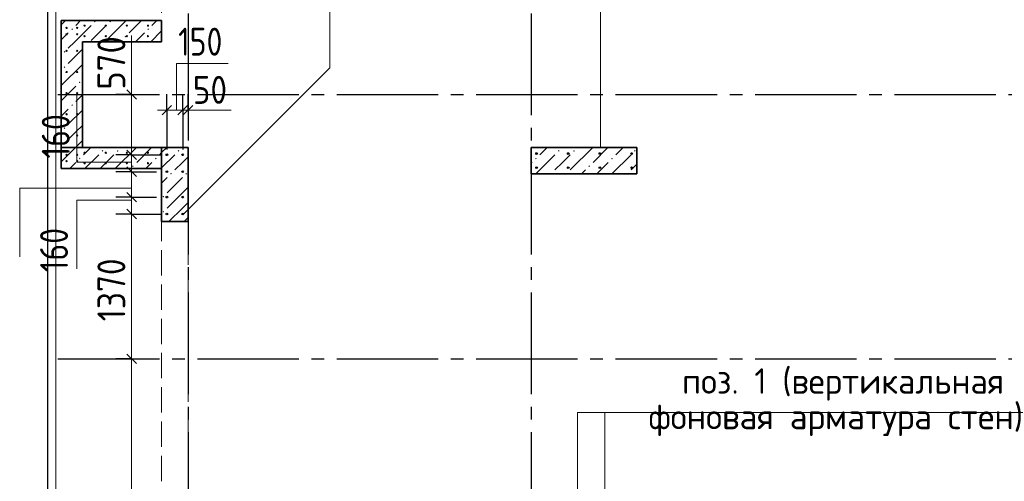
# Model space of a CAD drawing. Header units: millimetres. Extents: x 0 to 21000, y 0 to 14850.
# Tile 4 of 17: x 3196 to 7081, y 6543 to 8363. Entities that reach past the tile are written whole.
import ezdxf

# ---------------------------------------------------------------- set-up
doc = ezdxf.new("R2010")
doc.units = ezdxf.units.MM
doc.linetypes.add('______2', pattern=[135, 100, -35])
doc.linetypes.add('______5', pattern=[550, 400, -50, 50, -50])
for name, color, linetype, lineweight in [('Standard', 7, 'Continuous', 25), ('Выпуски арматуры Г-обр.', 7, 'Continuous', 25), ('Позиционная метка линия выноска', 7, 'Continuous', 13), ('Примечания', 7, 'Continuous', 13), ('Размерная линия_ общее', 7, 'Continuous', 13), ('Стена фоновая арматура Х1', 7, 'Continuous', 25)]:
    doc.layers.add(name, color=color, linetype=linetype, lineweight=lineweight)
for name, color, linetype, lineweight, true_color in [('ЖБ Пилон', 7, '______2', 25, 0xa0a0a0), ('ЖБ Стена верхний уровень', 7, '______2', 25, 0xa0a0a0), ('Оси', 7, '______5', 13, 0x656565)]:
    doc.layers.add(name, color=color, linetype=linetype, lineweight=lineweight, true_color=true_color)
doc.styles.add('ISOCPEUR', font='txt')

msp = doc.modelspace()

# ---------------------------------------------------------------- hatches: boundary and pattern name
at = {"layer": 'ЖБ Пилон', "linetype": 'Continuous', "lineweight": 18, "transparency": 33554687}
for points in [[(3819.9, 7845.5), (3823.2, 7848.8), (3826.4, 7845.5), (3823.2, 7842.3)], [(5319.9, 7845.5), (5323.2, 7848.8), (5326.4, 7845.5), (5323.2, 7842.3)], [(5379.9, 7845.5), (5383.2, 7848.8), (5386.4, 7845.5), (5383.2, 7842.3)], [(5619.9, 7845.5), (5623.2, 7848.8), (5626.4, 7845.5), (5623.2, 7842.3)], [(5229.9, 7815.5), (5233.2, 7818.8), (5236.4, 7815.5), (5233.2, 7812.3)], [(5529.9, 7815.5), (5533.2, 7818.8), (5536.4, 7815.5), (5533.2, 7812.3)], [(5439.9, 7785.5), (5443.2, 7788.8), (5446.4, 7785.5), (5443.2, 7782.3)], [(3789.9, 7755.5), (3793.2, 7758.8), (3796.4, 7755.5), (3793.2, 7752.3)], [(3849.9, 7755.5), (3853.2, 7758.8), (3856.4, 7755.5), (3853.2, 7752.3)], [(5289.9, 7755.5), (5293.2, 7758.8), (5296.4, 7755.5), (5296, 7755.2), (5290.3, 7755.2)], [(5349.9, 7755.5), (5353.2, 7758.8), (5356.4, 7755.5), (5356, 7755.2), (5350.3, 7755.2)], [(5589.9, 7755.5), (5593.2, 7758.8), (5596.4, 7755.5), (5596, 7755.2), (5590.3, 7755.2)], [(3759.9, 7665.5), (3763.2, 7668.8), (3766.4, 7665.5), (3763.2, 7662.3)], [(3759.9, 7605.5), (3763.2, 7608.8), (3766.4, 7605.5), (3763.2, 7602.3)]]:
    msp.add_hatch(color=7, dxfattribs=at).paths.add_polyline_path(points, flags=16)
at = {"layer": 'ЖБ Стена верхний уровень', "linetype": 'Continuous', "lineweight": 18, "transparency": 33554687}
for points in [[(3489.9, 8355.5), (3493.2, 8358.8), (3496.4, 8355.5), (3493.2, 8352.3)], [(3549.9, 8355.5), (3553.2, 8358.8), (3556.4, 8355.5), (3553.2, 8352.3)], [(3399.9, 8325.5), (3403.2, 8328.8), (3406.4, 8325.5), (3403.2, 8322.3)], [(3699.9, 8325.5), (3703.2, 8328.8), (3706.4, 8325.5), (3703.2, 8322.3)], [(3609.9, 8295.5), (3613.2, 8298.8), (3616.4, 8295.5), (3613.2, 8292.3)], [(3369.9, 8235.5), (3373.2, 8238.8), (3376.4, 8235.5), (3373.2, 8232.3)], [(3369.9, 8175.5), (3373.2, 8178.8), (3376.4, 8175.5), (3373.2, 8172.3)], [(3429.9, 8115.5), (3433.2, 8118.8), (3436.4, 8115.5), (3433.2, 8112.3)], [(3399.9, 8025.5), (3403.2, 8028.8), (3406.4, 8025.5), (3403.2, 8022.3)], [(3369.9, 7935.5), (3373.2, 7938.8), (3376.4, 7935.5), (3373.2, 7932.3)], [(3369.9, 7875.5), (3373.2, 7878.8), (3376.4, 7875.5), (3373.2, 7872.3)], [(3519.9, 7845.5), (3523.2, 7848.8), (3526.4, 7845.5), (3523.2, 7842.3)], [(3579.9, 7845.5), (3583.2, 7848.8), (3586.4, 7845.5), (3583.2, 7842.3)], [(3429.9, 7815.5), (3433.2, 7818.8), (3436.4, 7815.5), (3433.2, 7812.3)], [(3729.9, 7815.5), (3733.2, 7818.8), (3736.4, 7815.5), (3733.2, 7812.3)], [(3639.9, 7785.5), (3643.2, 7788.8), (3646.4, 7785.5), (3643.2, 7782.3)]]:
    msp.add_hatch(color=7, dxfattribs=at).paths.add_polyline_path(points, flags=16)

# ---------------------------------------------------------------- linework, layer by layer
at = {"layer": 'Standard', "color": 254, "linetype": 'Continuous', "lineweight": -3, "true_color": 0xc4c4ff, "transparency": 33554687}
for points in [[(3305.8, 3934), (17165.3, 3934), (17165.3, 13928.8), (3305.8, 13928.8), (3305.8, 3934)], [(3305.8, 2400.7), (17165.3, 2400.7), (17165.3, 12395.5), (3305.8, 12395.5), (3305.8, 2400.7)], [(3305.8, 2400.7), (17165.3, 2400.7), (17165.3, 12395.5), (3305.8, 12395.5), (3305.8, 2400.7)]]:
    msp.add_lwpolyline(points, dxfattribs=at)
at = {"layer": 'Standard', "color": 251, "linetype": 'Continuous', "lineweight": 18, "true_color": 0x656565, "transparency": 33554687}
msp.add_lwpolyline([(3339.6, 4284.3), (16756.3, 4284.3), (16756.3, 13609.3), (3339.6, 13609.3), (3339.6, 4284.3)], dxfattribs=at)
at = {"layer": 'Выпуски арматуры Г-обр.', "color": 253, "linetype": 'Continuous', "lineweight": 25, "true_color": 0xa0a0a0, "transparency": 33554687}
for centre in [(3777.1, 7830.2), (3839.6, 7830.2), (3777.1, 7763.5), (3839.6, 7763.5), (3777.1, 7663.5), (3839.6, 7663.5), (3777.1, 7596.8), (3839.6, 7596.8)]:
    msp.add_circle(centre, 3.33, dxfattribs=at)
at = {"layer": 'Выпуски арматуры Г-обр.', "color": 7, "linetype": 'Continuous', "lineweight": 25, "transparency": 33554687}
for centre in [(3777.1, 7830.2), (3839.6, 7830.2), (3777.1, 7763.5), (3777.1, 7763.5), (3839.6, 7763.5), (3839.6, 7763.5), (3777.1, 7663.5), (3777.1, 7663.5), (3839.6, 7663.5), (3839.6, 7663.5), (3777.1, 7596.8), (3839.6, 7596.8)]:
    msp.add_circle(centre, 3.33, dxfattribs=at)
at = {"layer": 'ЖБ Пилон', "color": 7, "linetype": 'Continuous', "lineweight": 35, "transparency": 33554687}
for p, q in [((3860.5, 7859.3), (3756.3, 7859.3)), ((3756.3, 7859.3), (3756.3, 7567.7)), ((3860.5, 7567.7), (3860.5, 7859.3)), ((5631.3, 7859.3), (5214.6, 7859.3)), ((5214.6, 7859.3), (5214.6, 7755.2)), ((5631.3, 7755.2), (5631.3, 7859.3)), ((5214.6, 7755.2), (5631.3, 7755.2)), ((3756.3, 7567.7), (3860.5, 7567.7))]:
    msp.add_line(p, q, dxfattribs=at)
at = {"layer": 'ЖБ Пилон', "color": 9, "linetype": 'Continuous', "lineweight": 18, "true_color": 0xc7c7c7, "transparency": 33554687}
for p, q in [((3776.9, 7859.3), (3756.3, 7838.7)), ((5216.9, 7859.3), (5214.6, 7857)), ((5276.9, 7859.3), (5248.2, 7830.5)), ((5456.9, 7859.3), (5368.2, 7770.5)), ((5516.9, 7859.3), (5458.2, 7800.5)), ((5576.9, 7859.3), (5548.2, 7830.5)), ((3808.2, 7830.5), (3756.3, 7778.7)), ((3838.2, 7800.5), (3860.5, 7822.8)), ((5308.2, 7830.5), (5232.8, 7755.2)), ((5338.2, 7800.5), (5368.2, 7830.5)), ((5608.2, 7830.5), (5532.8, 7755.2)), ((3808.2, 7770.5), (3838.2, 7800.5)), ((5218.2, 7800.5), (5214.6, 7797)), ((5308.2, 7770.5), (5338.2, 7800.5)), ((5412.8, 7755.2), (5428.2, 7770.5)), ((5518.2, 7800.5), (5472.8, 7755.2)), ((5608.2, 7770.5), (5631.3, 7793.7)), ((3778.2, 7740.5), (3756.3, 7718.7)), ((3838.2, 7740.5), (3778.2, 7680.5)), ((3838.2, 7680.5), (3860.5, 7702.8)), ((3838.2, 7680.5), (3778.2, 7620.5)), ((3838.2, 7620.5), (3785.3, 7567.7)), ((3860.5, 7642.8), (3838.2, 7620.5)), ((3860.5, 7582.8), (3845.3, 7567.7))]:
    msp.add_line(p, q, dxfattribs=at)
at = {"layer": 'ЖБ Пилон', "color": 250, "linetype": '______2', "lineweight": 13, "true_color": 0x3b3b3b, "transparency": 33554687}
for p, q in [((5631.3, 7859.3), (5214.6, 7859.3)), ((5214.6, 7859.3), (5214.6, 7755.2)), ((5631.3, 7755.2), (5631.3, 7859.3)), ((5214.6, 7755.2), (5631.3, 7755.2))]:
    msp.add_line(p, q, dxfattribs=at)
at = {"layer": 'ЖБ Стена верхний уровень', "color": 250, "linetype": '______2', "lineweight": 13, "true_color": 0x3b3b3b, "transparency": 33554687}
for p, q in [((3756.3, 13484.3), (3756.3, 8359.3)), ((3860.5, 8276), (3860.5, 13484.3)), ((3756.3, 8359.3), (3360.5, 8359.3)), ((3360.5, 8359.3), (3360.5, 8276)), ((3360.5, 8276), (3360.5, 7859.3)), ((3443.8, 7859.3), (3443.8, 8276)), ((3443.8, 8276), (3756.3, 8276)), ((3360.5, 7859.3), (3443.8, 7859.3)), ((3756.3, 7859.3), (3360.5, 7859.3)), ((3360.5, 7859.3), (3360.5, 7776)), ((3756.3, 7859.3), (3756.3, 4296.8)), ((3756.3, 7776), (3756.3, 7859.3)), ((3860.5, 5776), (3860.5, 7859.3)), ((3360.5, 7776), (3756.3, 7776))]:
    msp.add_line(p, q, dxfattribs=at)
at = {"layer": 'ЖБ Стена верхний уровень', "color": 7, "linetype": 'Continuous', "lineweight": 35, "transparency": 33554687}
for p, q in [((3756.3, 8359.3), (3360.5, 8359.3)), ((3360.5, 8359.3), (3360.5, 8276)), ((3756.3, 8276), (3756.3, 8359.3)), ((3360.5, 8276), (3360.5, 7859.3)), ((3443.8, 7859.3), (3443.8, 8276)), ((3443.8, 8276), (3756.3, 8276)), ((3360.5, 7859.3), (3443.8, 7859.3)), ((3756.3, 7859.3), (3360.5, 7859.3)), ((3360.5, 7859.3), (3360.5, 7776)), ((3756.3, 7776), (3756.3, 7859.3)), ((3360.5, 7776), (3756.3, 7776))]:
    msp.add_line(p, q, dxfattribs=at)
at = {"layer": 'ЖБ Стена верхний уровень', "color": 9, "linetype": 'Continuous', "lineweight": 18, "true_color": 0xc7c7c7, "transparency": 33554687}
for p, q in [((3376.9, 8359.3), (3360.5, 8342.8)), ((3436.9, 8359.3), (3418.2, 8340.5)), ((3538.2, 8280.5), (3616.9, 8359.3)), ((3676.9, 8359.3), (3628.2, 8310.5)), ((3736.9, 8359.3), (3718.2, 8340.5)), ((3478.2, 8340.5), (3413.6, 8276)), ((3538.2, 8340.5), (3478.2, 8280.5)), ((3756.3, 8318.7), (3713.6, 8276)), ((3360.5, 8282.8), (3388.2, 8310.5)), ((3413.6, 8276), (3388.2, 8250.5)), ((3538.2, 8280.5), (3533.6, 8276)), ((3598.2, 8280.5), (3593.6, 8276)), ((3653.6, 8276), (3688.2, 8310.5)), ((3418.2, 8220.5), (3443.8, 8246.2)), ((3388.2, 8190.5), (3418.2, 8220.5)), ((3443.8, 8186.2), (3360.5, 8102.8)), ((3418.2, 8100.5), (3360.5, 8042.8)), ((3443.8, 8066.2), (3418.2, 8040.5)), ((3360.5, 7982.8), (3388.2, 8010.5)), ((3443.8, 8006.2), (3388.2, 7950.5)), ((3418.2, 7920.5), (3443.8, 7946.2)), ((3388.2, 7890.5), (3418.2, 7920.5)), ((3443.8, 7886.2), (3416.9, 7859.3)), ((3416.9, 7859.3), (3360.5, 7802.8)), ((3476.9, 7859.3), (3448.2, 7830.5)), ((3656.9, 7859.3), (3573.6, 7776)), ((3716.9, 7859.3), (3658.2, 7800.5)), ((3508.2, 7830.5), (3453.6, 7776)), ((3538.2, 7800.5), (3568.2, 7830.5)), ((3756.3, 7838.7), (3748.2, 7830.5)), ((3418.2, 7800.5), (3393.6, 7776)), ((3513.6, 7776), (3538.2, 7800.5)), ((3718.2, 7800.5), (3693.6, 7776)), ((3756.3, 7778.7), (3753.6, 7776))]:
    msp.add_line(p, q, dxfattribs=at)
at = {"layer": 'Оси', "color": 8, "linetype": '______5', "lineweight": -3, "transparency": 33554687}
for p, q in [((3860.5, 13887.1), (3860.5, 3478)), ((5214.6, 13887.1), (5214.6, 3478)), ((3347.4, 8067.7), (17905.7, 8067.7)), ((3347.4, 7026), (17905.7, 7026))]:
    msp.add_line(p, q, dxfattribs=at)
at = {"layer": 'Позиционная метка линия выноска', "color": 7, "linetype": 'Continuous', "lineweight": 18, "transparency": 33554687}
for p, q in [((3360.5, 7776), (3360.5, 8359.3)), ((3360.5, 8359.3), (3493.8, 8359.3)), ((3360.5, 7776), (3360.5, 8359.3)), ((3360.5, 8359.3), (3493.8, 8359.3)), ((3756.3, 8359.3), (3485.5, 8359.3)), ((3756.3, 8359.3), (3485.5, 8359.3)), ((3756.3, 8276), (3443.8, 8276)), ((3443.8, 8276), (3443.8, 7859.3)), ((3756.3, 8276), (3443.8, 8276)), ((3443.8, 8276), (3443.8, 7859.3)), ((3443.8, 7859.3), (3756.3, 7859.3)), ((3443.8, 7859.3), (3756.3, 7859.3)), ((3756.3, 7776), (3360.5, 7776)), ((3756.3, 7776), (3360.5, 7776))]:
    msp.add_line(p, q, dxfattribs=at)
at = {"layer": 'Позиционная метка линия выноска', "color": 7, "linetype": 'Continuous', "lineweight": 13, "transparency": 33554687}
msp.add_lwpolyline([(3843, 7596.8), (4419.4, 8173.2), (4419.4, 10210.7)], dxfattribs=at)
at = {"layer": 'Примечания', "color": 7, "linetype": 'Continuous', "lineweight": 13, "transparency": 33554687}
for p, q in [((5488, 8502.4), (5488, 7859.3)), ((3638.1, 8067.7), (3638.1, 8301)), ((3638.1, 7830.2), (3638.1, 8059.3)), ((3860.5, 8006.1), (4031.3, 8006.1)), ((3638.1, 7596.8), (3638.1, 7371.8))]:
    msp.add_line(p, q, dxfattribs=at)
for points in [[(3814.6, 8006.1), (3814.6, 8189.5), (4018.8, 8189.5)], [(3638.1, 7801.8), (3421.4, 7801.8), (3421.4, 8072.7)], [(3638.1, 7698.9), (3196.4, 7698.9), (3196.4, 7428.1)], [(3638.1, 7651), (3421.4, 7651), (3421.4, 7380.2)], [(7270, 6814.8), (5397.1, 6814.8), (5397.1, 5755.2)], [(6506.3, 4781.5), (5505.5, 5567.8), (5505.5, 6814.8)]]:
    msp.add_lwpolyline(points, dxfattribs=at)
at = {"layer": 'Размерная линия_ общее', "color": 7, "linetype": 'Continuous', "lineweight": 25, "transparency": 33554687}
for p, q in [((3656.8, 8048.9), (3619.3, 8086.4)), ((3758.4, 7987.4), (3795.9, 8024.9)), ((3820.9, 7987.4), (3858.4, 8024.9)), ((3841.7, 7987.4), (3879.2, 8024.9)), ((3656.8, 7811.4), (3619.3, 7848.9)), ((3656.8, 7744.7), (3619.3, 7782.2)), ((3656.8, 7644.7), (3619.3, 7682.2)), ((3656.8, 7578.1), (3619.3, 7615.6)), ((3656.8, 7007.2), (3619.3, 7044.7)), ((3656.8, 7007.2), (3619.3, 7044.7))]:
    msp.add_line(p, q, dxfattribs=at)
at = {"layer": 'Размерная линия_ общее', "color": 7, "linetype": 'Continuous', "lineweight": 13, "transparency": 33554687}
for p, q in [((3638.1, 8067.7), (3638.1, 8105.2)), ((3638.1, 7830.2), (3638.1, 8067.7)), ((3777.1, 8006.1), (3739.6, 8006.1)), ((3777.1, 8006.1), (3839.6, 8006.1)), ((3839.6, 8006.1), (3860.5, 8006.1)), ((3860.5, 8006.1), (3898, 8006.1)), ((3638.1, 7763.5), (3638.1, 7830.2)), ((3638.1, 7663.5), (3638.1, 7763.5)), ((3638.1, 7596.8), (3638.1, 7663.5)), ((3638.1, 7026), (3638.1, 7063.5)), ((3638.1, 7026), (3638.1, 6988.5))]:
    msp.add_line(p, q, dxfattribs=at)
at = {"layer": 'Размерная линия_ общее', "color": 7, "linetype": 'Continuous', "lineweight": -3, "transparency": 33554687}
for p, q in [((3638.1, 8067.7), (3575.6, 8067.7)), ((3638.1, 8067.7), (3700.6, 8067.7)), ((3638.1, 8067.7), (3660.3, 8067.7)), ((3777.1, 8006.1), (3777.1, 8068.6)), ((3839.6, 8006.1), (3839.6, 8068.6)), ((3860.5, 8006.1), (3860.5, 8068.6)), ((3777.1, 8006.1), (3777.1, 7943.6)), ((3777.1, 8006.1), (3777.1, 7851)), ((3839.6, 8006.1), (3839.6, 7943.6)), ((3839.6, 8006.1), (3839.6, 7851)), ((3860.5, 8006.1), (3860.5, 7943.6)), ((3860.5, 8006.1), (3860.5, 7934.1)), ((3638.1, 7830.2), (3575.6, 7830.2)), ((3638.1, 7830.2), (3700.6, 7830.2)), ((3638.1, 7830.2), (3756.3, 7830.2)), ((3638.1, 7763.5), (3575.6, 7763.5)), ((3638.1, 7763.5), (3700.6, 7763.5)), ((3638.1, 7763.5), (3735.5, 7763.5)), ((3638.1, 7663.5), (3575.6, 7663.5)), ((3638.1, 7663.5), (3700.6, 7663.5)), ((3638.1, 7663.5), (3735.5, 7663.5)), ((3638.1, 7596.8), (3575.6, 7596.8)), ((3638.1, 7596.8), (3700.6, 7596.8)), ((3638.1, 7596.8), (3756.3, 7596.8)), ((3638.1, 7026), (3575.6, 7026)), ((3638.1, 7026), (3575.6, 7026)), ((3638.1, 7026), (3700.6, 7026)), ((3638.1, 7026), (3638.1, 7026)), ((3638.1, 7026), (3700.6, 7026)), ((3638.1, 7026), (3638.1, 7026))]:
    msp.add_line(p, q, dxfattribs=at)
at = {"layer": 'Размерная линия_ общее', "color": 7, "linetype": 'Continuous', "lineweight": 13, "transparency": 33554687}
for points in [[(3638.1, 7026), (3638.1, 7127.6), (3638.1, 7127.6), (3638.1, 7596.8)], [(3638.1, 5748.9), (3638.1, 5809.7), (3638.1, 5809.7), (3638.1, 7026)]]:
    msp.add_lwpolyline(points, dxfattribs=at)
at = {"layer": 'Стена фоновая арматура Х1', "color": 251, "linetype": 'Continuous', "lineweight": 18, "true_color": 0x656565, "transparency": 33554687}
for centre in [(3381.3, 8330.2), (3423, 8330.2), (3452.5, 8339.3), (3535.9, 8339.3), (3619.2, 8339.3), (3702.5, 8339.3), (3381.3, 8305.2), (3423, 8305.2), (3452.5, 8297.7), (3535.9, 8297.7), (3619.2, 8297.7), (3702.5, 8297.7), (3381.3, 8239.9), (3423, 8239.9), (3381.3, 8156.5), (3423, 8156.5), (3381.3, 8073.2), (3423, 8073.2), (3381.3, 7989.9), (3423, 7989.9), (3381.3, 7906.5), (3423, 7906.5), (3381.3, 7830.2), (3423, 7830.2), (3452.5, 7838.5), (3535.9, 7838.5), (3619.2, 7838.5), (3702.5, 7838.5), (3381.3, 7805.2), (3423, 7805.2), (3452.5, 7796.8), (3535.9, 7796.8), (3619.2, 7796.8), (3702.5, 7796.8)]:
    msp.add_circle(centre, 2.5, dxfattribs=at)
at = {"layer": 'Стена фоновая арматура Х1', "color": 251, "linetype": 'Continuous', "lineweight": 25, "true_color": 0x656565, "transparency": 33554687}
for centre in [(5235.5, 7835.2), (5360.5, 7835.2), (5485.5, 7835.2), (5610.5, 7835.2), (5235.5, 7779.3), (5360.5, 7779.3), (5485.5, 7779.3), (5610.5, 7779.3)]:
    msp.add_circle(centre, 3.33, dxfattribs=at)

# ---------------------------------------------------------------- texts
at = {"layer": 'Standard', "color": 7, "linetype": 'Continuous', "lineweight": 18, "transparency": 33554687, "char_height": 100, "attachment_point": 7, "style": 'ISOCPEUR'}
for s, insert, width in [('\\W0.97;поз. 1 (вертикальная', (5809.6, 6861.3), 1372.719), ('\\W0.99;фоновая арматура стен)', (5677.1, 6721.3), 1638.592)]:
    msp.add_mtext(s, dxfattribs=dict(at, insert=insert, width=width))
at = {"layer": 'Размерная линия_ общее', "color": 7, "linetype": 'Continuous', "lineweight": 25, "transparency": 33554687, "char_height": 110, "attachment_point": 7, "style": 'ISOCPEUR'}
for s, insert, width in [('\\W0.83;150', (3821.3, 8221.1), 254.286), ('\\W0.87;50', (3879.2, 8031.1), 201.962)]:
    msp.add_mtext(s, dxfattribs=dict(at, insert=insert, width=width))
at = {"layer": 'Размерная линия_ общее', "color": 7, "linetype": 'Continuous', "lineweight": 25, "transparency": 33554687, "char_height": 110, "attachment_point": 7, "rotation": 90, "style": 'ISOCPEUR'}
for s, insert, width in [('\\W0.91;570', (3613.1, 8086.4), 280.994), ('\\W0.83;160', (3393.6, 7816), 254.286), ('\\W0.83;160', (3386.9, 7367.5), 254.286), ('\\W0.87;1370', (3613.1, 7173.9), 333.458)]:
    msp.add_mtext(s, dxfattribs=dict(at, insert=insert, width=width))

doc.saveas('drawing.dxf')
